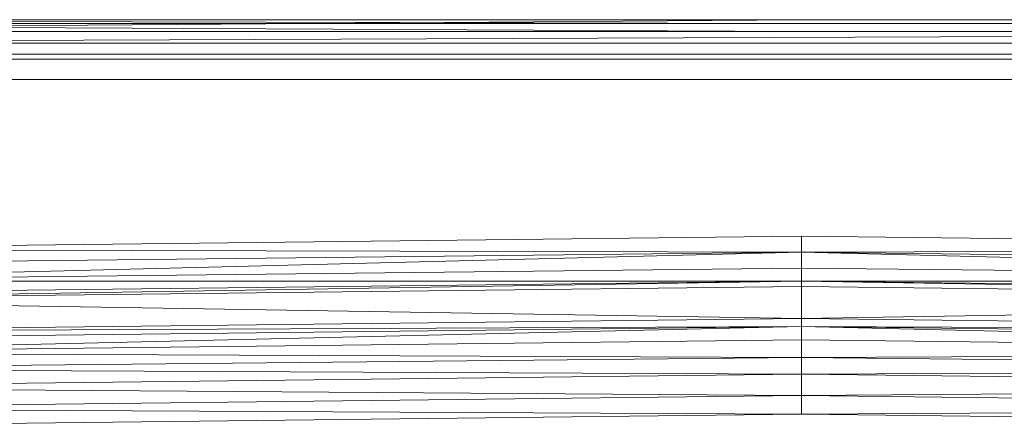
# Model space of a CAD drawing. Header units: metres. Extents: x 391.1 to 427.5, y 12.7 to 29.9.
# Tile 123 of 212: x 408.343 to 408.593, y 21.577 to 21.681. Entities that reach past the tile are written whole.
import ezdxf

# ---------------------------------------------------------------- set-up
doc = ezdxf.new("R2010")
doc.units = ezdxf.units.M
doc.layers.add('02_MOBILIARIO', color=7, linetype='Continuous', lineweight=18)
doc.layers.add('Mobiliario', color=7, linetype='Continuous', lineweight=18)

# ---------------------------------------------------------------- blocks, each defined once
blk = doc.blocks.new('Family - Plats de dutxa PS-1-153387-01_CLI_AIRE_PS1')
at = {"layer": '02_MOBILIARIO', "color": 253, "true_color": 0xaaaaaa}
for p, q in [((0.81, 0.80026), (0.01, 0.80026)), ((0.81, 0.80026), (0.01, 0.80026)), ((0.02, 0.80026), (0.51, 0.80026)), ((0.02, 0.80026), (0.51, 0.80026)), ((0.41, 0.79926), (0.02, 0.80026)), ((0.41, 0.80026), (0.02, 0.80026)), ((0.41, 0.79926), (0.02, 0.80026)), ((0.41, 0.80026), (0.02, 0.79726)), ((0.02, 0.79726), (0.41, 0.80026)), ((0.02, 0.80026), (0.41, 0.80026)), ((0.02, 0.80026), (0.41, 0.79926)), ((0.02, 0.80026), (0.41, 0.79926)), ((0.8, 0.80026), (0.41, 0.79926)), ((0.41, 0.79926), (0.8, 0.80026)), ((0.41, 0.79926), (0.8, 0.80026)), ((0.41, 0.80026), (0.8, 0.80026)), ((0.41, 0.79926), (0.8, 0.80026)), ((0.8, 0.80026), (0.41, 0.80026)), ((0.41, 0.79926), (0.02, 0.79926)), ((0.41, 0.79726), (0.02, 0.79926)), ((0.41, 0.79726), (0.02, 0.79926)), ((0.41, 0.79926), (0.02, 0.79926)), ((0.8, 0.79926), (0.41, 0.79926)), ((0.41, 0.79926), (0.8, 0.79926)), ((0.51, 0.79726), (0.02, 0.79726)), ((0.02, 0.79726), (0.41, 0.79726)), ((0.02, 0.79726), (0.41, 0.79726)), ((0.41, 0.79726), (0.02, 0.79726)), ((0.8, 0.79726), (0.021, 0.79426)), ((0.021, 0.79426), (0.8, 0.79726)), ((0.41, 0.79726), (0.8, 0.79726)), ((0.8, 0.79726), (0.41, 0.79726)), ((0.8, 0.79726), (0.41, 0.79726)), ((0.021, 0.79426), (0.41, 0.79426)), ((0.41, 0.79426), (0.021, 0.79426)), ((0.799, 0.79426), (0.41, 0.79426)), ((0.799, 0.79426), (0.41, 0.79426)), ((0.022, 0.79026), (0.41, 0.79026)), ((0.41, 0.79026), (0.022, 0.79026)), ((0.038, 0.79146), (0.79, 0.79146)), ((0.798, 0.79026), (0.41, 0.79026)), ((0.798, 0.79026), (0.41, 0.79026)), ((0.79, 0.78506), (0.038, 0.78506)), ((0.11556, 0.74189), (0.41, 0.74526)), ((0.41, 0.74526), (0.11556, 0.74189)), ((0.41, 0.74122), (0.41, 0.74526)), ((0.41, 0.74526), (0.70444, 0.74189)), ((0.41, 0.74526), (0.41, 0.74122)), ((0.70444, 0.74189), (0.41, 0.74526)), ((0.41, 0.74122), (0.11556, 0.74189)), ((0.11556, 0.74189), (0.41, 0.74122)), ((0.41, 0.74122), (0.11556, 0.73785)), ((0.41, 0.74122), (0.11556, 0.7338)), ((0.41, 0.74122), (0.11556, 0.73785)), ((0.11556, 0.7338), (0.41, 0.74122)), ((0.70444, 0.74189), (0.41, 0.74122)), ((0.41, 0.74122), (0.70444, 0.74189)), ((0.41, 0.74122), (0.70444, 0.7338)), ((0.41, 0.74122), (0.41, 0.73717)), ((0.70444, 0.7338), (0.41, 0.74122)), ((0.41, 0.74122), (0.70444, 0.73785)), ((0.70444, 0.73785), (0.41, 0.74122)), ((0.41, 0.74122), (0.41, 0.73717)), ((0.11556, 0.7338), (0.41, 0.73717)), ((0.11556, 0.7338), (0.41, 0.73717)), ((0.41, 0.7338), (0.41, 0.73717)), ((0.41, 0.73717), (0.70444, 0.7338)), ((0.70444, 0.7338), (0.41, 0.73717)), ((0.41, 0.73717), (0.41, 0.7338)), ((0.41, 0.7338), (0.11556, 0.73043)), ((0.41, 0.7338), (0.11556, 0.7338)), ((0.11556, 0.7338), (0.41, 0.7338)), ((0.41, 0.7338), (0.11556, 0.72908)), ((0.41, 0.7338), (0.11556, 0.73043)), ((0.11556, 0.72908), (0.41, 0.7338)), ((0.41, 0.7338), (0.70444, 0.72908)), ((0.41, 0.7338), (0.41, 0.73245)), ((0.70444, 0.72908), (0.41, 0.7338)), ((0.41, 0.7338), (0.70444, 0.73043)), ((0.70444, 0.7338), (0.41, 0.7338)), ((0.70444, 0.73043), (0.41, 0.7338)), ((0.41, 0.7338), (0.70444, 0.7338)), ((0.41, 0.7338), (0.41, 0.73245)), ((0.11556, 0.72908), (0.41, 0.73245)), ((0.11556, 0.72908), (0.41, 0.73245)), ((0.41, 0.72436), (0.41, 0.73245)), ((0.41, 0.73245), (0.70444, 0.72908)), ((0.70444, 0.72908), (0.41, 0.73245)), ((0.41, 0.73245), (0.41, 0.72436)), ((0.41, 0.72436), (0.11556, 0.72908)), ((0.11556, 0.72908), (0.41, 0.72436)), ((0.70444, 0.72908), (0.41, 0.72436)), ((0.41, 0.72436), (0.70444, 0.72908)), ((0.41, 0.72436), (0.12297, 0.72099)), ((0.12297, 0.72099), (0.41, 0.72436)), ((0.41, 0.72234), (0.41, 0.72436)), ((0.41, 0.72436), (0.69702, 0.72099)), ((0.69702, 0.72099), (0.41, 0.72436)), ((0.41, 0.72436), (0.41, 0.72234)), ((0.41, 0.72234), (0.12297, 0.71897)), ((0.41, 0.72234), (0.12297, 0.72099)), ((0.12297, 0.72099), (0.41, 0.72234)), ((0.41, 0.72234), (0.12297, 0.7156)), ((0.41, 0.72234), (0.12297, 0.71897)), ((0.12297, 0.7156), (0.41, 0.72234)), ((0.41, 0.72234), (0.69702, 0.7156)), ((0.41, 0.72234), (0.41, 0.71897)), ((0.69702, 0.7156), (0.41, 0.72234)), ((0.41, 0.72234), (0.69702, 0.71897)), ((0.69702, 0.72099), (0.41, 0.72234)), ((0.69702, 0.71897), (0.41, 0.72234)), ((0.41, 0.72234), (0.69702, 0.72099)), ((0.41, 0.72234), (0.41, 0.71897)), ((0.12297, 0.7156), (0.41, 0.71897)), ((0.12297, 0.7156), (0.41, 0.71897)), ((0.41, 0.71444), (0.41, 0.71897)), ((0.41, 0.71897), (0.69702, 0.7156)), ((0.69702, 0.7156), (0.41, 0.71897)), ((0.41, 0.71897), (0.41, 0.71444)), ((0.41, 0.71444), (0.12297, 0.7156)), ((0.12297, 0.7156), (0.41, 0.71444)), ((0.69702, 0.7156), (0.41, 0.71444)), ((0.41, 0.71444), (0.69702, 0.7156)), ((0.41, 0.71444), (0.12297, 0.71155)), ((0.12297, 0.71155), (0.41, 0.71444)), ((0.41, 0.7102), (0.41, 0.71444)), ((0.41, 0.71444), (0.69702, 0.71155)), ((0.69702, 0.71155), (0.41, 0.71444)), ((0.41, 0.71444), (0.41, 0.7102)), ((0.41, 0.7102), (0.12297, 0.71155)), ((0.12297, 0.71155), (0.41, 0.7102)), ((0.41, 0.7102), (0.12297, 0.70683)), ((0.12297, 0.70683), (0.41, 0.7102)), ((0.69702, 0.71155), (0.41, 0.7102)), ((0.41, 0.7102), (0.69702, 0.71155)), ((0.41, 0.70481), (0.41, 0.7102)), ((0.41, 0.7102), (0.69702, 0.70683)), ((0.69702, 0.70683), (0.41, 0.7102)), ((0.41, 0.7102), (0.41, 0.70481)), ((0.41, 0.70481), (0.12297, 0.70683)), ((0.12297, 0.70683), (0.41, 0.70481)), ((0.69702, 0.70683), (0.41, 0.70481)), ((0.41, 0.70481), (0.69702, 0.70683)), ((0.41, 0.70481), (0.12297, 0.70144)), ((0.12297, 0.70144), (0.41, 0.70481)), ((0.41, 0.70009), (0.41, 0.70481)), ((0.41, 0.70481), (0.69702, 0.70144)), ((0.69702, 0.70144), (0.41, 0.70481)), ((0.41, 0.70481), (0.41, 0.70009)), ((0.41, 0.70009), (0.12297, 0.70144)), ((0.12297, 0.70144), (0.41, 0.70009)), ((0.12297, 0.69672), (0.41, 0.70009)), ((0.41, 0.70009), (0.12297, 0.69672)), ((0.69702, 0.70144), (0.41, 0.70009)), ((0.41, 0.70009), (0.69702, 0.70144)), ((0.69702, 0.69672), (0.41, 0.70009)), ((0.69702, 0.69672), (0.41, 0.70009))]:
    blk.add_line(p, q, dxfattribs=at)
at = {"layer": 'Mobiliario', "color": 253, "true_color": 0xaaaaaa}
for p, q in [((0.79, 0.79146), (0.038, 0.79146)), ((0.038, 0.78506), (0.79, 0.78506))]:
    blk.add_line(p, q, dxfattribs=at)
blk = doc.blocks.new('LONDR55-XX_ZZ-ARQ-CAA-M3D-Londres55_ifc-1-01_CLI_AIRE_PS1')
at = {"layer": '02_MOBILIARIO', "color": 253, "lineweight": 18, "true_color": 0xaaaaaa}
blk.add_blockref('Family - Plats de dutxa PS-1-153387-01_CLI_AIRE_PS1', (408.13172, 20.88048), dxfattribs=at)

msp = doc.modelspace()

# ---------------------------------------------------------------- block references
at = {"lineweight": 5}
msp.add_blockref('LONDR55-XX_ZZ-ARQ-CAA-M3D-Londres55_ifc-1-01_CLI_AIRE_PS1', (0, 0), dxfattribs=at)

doc.saveas('drawing.dxf')
